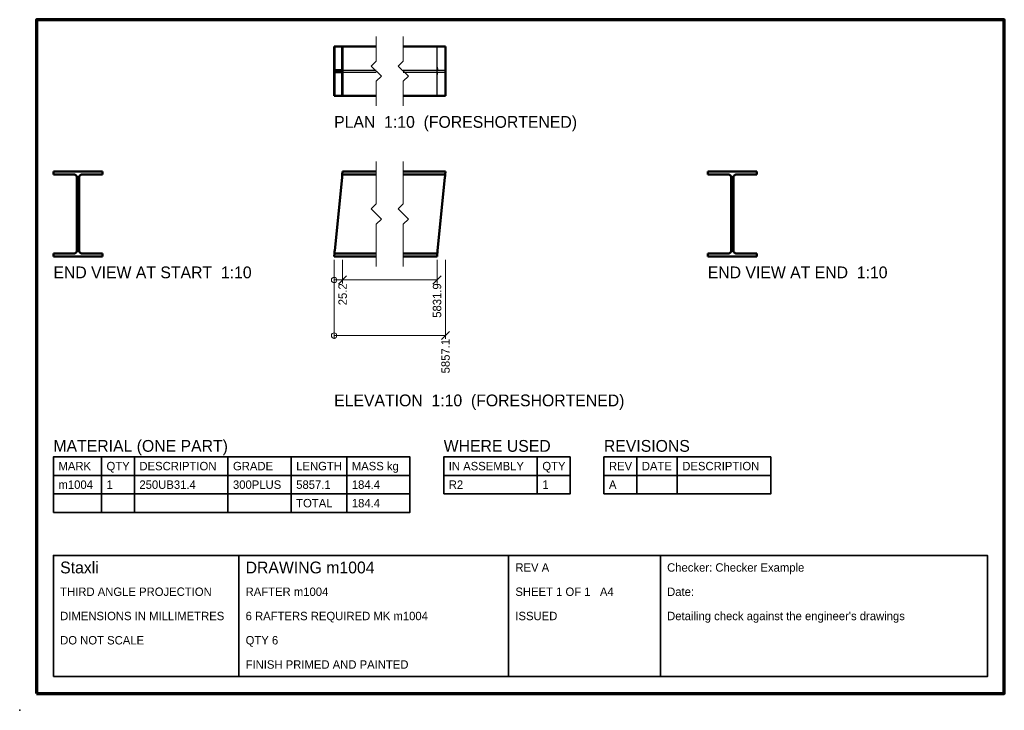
# Model space of a CAD drawing. Header units: millimetres. Extents: x 0 to 292, y 0 to 205.
import ezdxf
from ezdxf.enums import TextEntityAlignment as Align

# ---------------------------------------------------------------- set-up
doc = ezdxf.new("R2010")
doc.units = ezdxf.units.MM
for name, color, linetype, lineweight in [('BORDER', 7, 'Continuous', 70), ('BREAK', 7, 'Continuous', 18), ('DIMENSION', 4, 'Continuous', 18), ('HIDDEN', 3, 'Continuous', 25), ('TEXT', 2, 'Continuous', 25), ('TITLE', 7, 'Continuous', 35), ('VISIBLE', 7, 'Continuous', 50)]:
    doc.layers.add(name, color=color, linetype=linetype, lineweight=lineweight)
doc.layers.add('DIM_NOTES', color=8, linetype='Continuous', plot=False)

msp = doc.modelspace()

# ---------------------------------------------------------------- linework, layer by layer
at = {"layer": 'BORDER'}
msp.add_lwpolyline([(5, 5), (292, 5), (292, 205), (5, 205)], close=True, dxfattribs=at)
at = {"layer": 'BREAK'}
for points in [[(105.766, 179.4), (105.766, 186.7), (107.266, 188.2), (104.266, 191.2), (105.766, 192.7), (105.766, 200)], [(113.766, 179.4), (113.766, 186.7), (115.266, 188.2), (112.266, 191.2), (113.766, 192.7), (113.766, 200)], [(105.766, 131.74), (105.766, 144.32), (107.266, 145.82), (104.266, 148.82), (105.766, 150.32), (105.766, 162.9)], [(113.766, 131.74), (113.766, 144.32), (115.266, 145.82), (112.266, 148.82), (113.766, 150.32), (113.766, 162.9)]]:
    msp.add_lwpolyline(points, dxfattribs=at)
at = {"layer": 'DIM_NOTES'}
msp.add_point((0, 0), dxfattribs=at)
msp.add_point((0, 0), dxfattribs=at)
msp.add_point((0, 0), dxfattribs=at)
at = {"layer": 'DIMENSION'}
for points in [[(93.25, 133.74), (93.25, 110.24)], [(93.25, 133.74), (93.25, 126.74)], [(95.766, 133.74), (95.766, 126.74)], [(123.766, 133.74), (123.766, 126.74)], [(126.282, 133.74), (126.282, 110.24)], [(94.566, 126.54), (96.966, 128.94)], [(122.566, 126.54), (124.966, 128.94)], [(93.25, 127.74), (123.766, 127.74)], [(93.25, 111.24), (126.282, 111.24)], [(125.082, 110.04), (127.482, 112.44)]]:
    msp.add_lwpolyline(points, dxfattribs=at)
for centre in [(93.25, 127.74), (93.25, 111.24)]:
    msp.add_circle(centre, 0.8, dxfattribs=at)
at = {"layer": 'HIDDEN'}
for points in [[(93.25, 197), (105.766, 197)], [(95.68, 197), (105.766, 197)], [(113.766, 197), (123.766, 197)], [(113.766, 197), (123.852, 197)], [(113.766, 197), (126.196, 197)], [(123.766, 182.4), (123.766, 197)], [(123.766, 197), (123.852, 197)], [(123.852, 190.895), (123.852, 197)], [(126.196, 190.895), (126.196, 197)], [(126.196, 197), (126.282, 197)], [(95.591, 190.005), (105.766, 190.005)], [(113.766, 190.005), (123.941, 190.005)], [(113.766, 190.005), (126.107, 190.005)], [(123.852, 190.895), (123.854, 190.722), (123.859, 190.555), (123.867, 190.401), (123.878, 190.266), (123.892, 190.156), (123.907, 190.074), (123.924, 190.023), (123.941, 190.005)], [(123.941, 190.005), (126.107, 190.005)], [(126.107, 190.005), (126.124, 190.023), (126.141, 190.074), (126.156, 190.156), (126.17, 190.266), (126.181, 190.401), (126.189, 190.555), (126.194, 190.722), (126.196, 190.895)], [(93.425, 189.395), (105.766, 189.395)], [(95.591, 189.395), (105.766, 189.395)], [(113.766, 189.395), (123.941, 189.395)], [(113.766, 189.395), (126.107, 189.395)], [(123.852, 188.505), (123.854, 188.678), (123.859, 188.845), (123.867, 188.999), (123.878, 189.134), (123.892, 189.244), (123.907, 189.326), (123.924, 189.377), (123.941, 189.395)], [(123.852, 182.4), (123.852, 188.505)], [(123.941, 189.395), (126.107, 189.395)], [(126.107, 189.395), (126.124, 189.377), (126.141, 189.326), (126.156, 189.244), (126.17, 189.134), (126.181, 188.999), (126.189, 188.845), (126.194, 188.678), (126.196, 188.505)], [(126.196, 182.4), (126.196, 188.505)], [(93.25, 182.4), (105.766, 182.4)], [(95.68, 182.4), (105.766, 182.4)], [(113.766, 182.4), (123.766, 182.4)], [(113.766, 182.4), (123.852, 182.4)], [(113.766, 182.4), (126.196, 182.4)], [(123.766, 182.4), (123.852, 182.4)], [(126.196, 182.4), (126.282, 182.4)]]:
    msp.add_lwpolyline(points, dxfattribs=at)
at = {"layer": 'TITLE'}
for points in [[(10, 58.74), (115.75, 58.74), (115.75, 75.24), (10, 75.24)], [(125.75, 64.24), (163.25, 64.24), (163.25, 75.24), (125.75, 75.24)], [(173.25, 64.24), (222.75, 64.24), (222.75, 75.24), (173.25, 75.24)], [(10, 10), (287, 10), (287, 46), (10, 46)]]:
    msp.add_lwpolyline(points, close=True, dxfattribs=at)
for points in [[(24.25, 58.74), (24.25, 75.24)], [(34, 58.74), (34, 75.24)], [(61.75, 58.74), (61.75, 75.24)], [(80.5, 58.74), (80.5, 75.24)], [(97, 58.74), (97, 75.24)], [(153.5, 64.24), (153.5, 75.24)], [(183, 64.24), (183, 75.24)], [(195, 64.24), (195, 75.24)], [(10, 69.74), (115.75, 69.74)], [(125.75, 69.74), (163.25, 69.74)], [(173.25, 69.74), (222.75, 69.74)], [(10, 64.24), (115.75, 64.24)], [(65, 10), (65, 46)], [(145, 10), (145, 46)], [(190, 10), (190, 46)]]:
    msp.add_lwpolyline(points, dxfattribs=at)
at = {"layer": 'VISIBLE'}
for points in [[(93.25, 182.4), (93.25, 197)], [(93.25, 197), (93.336, 197)], [(93.336, 190.895), (93.336, 197)], [(93.336, 197), (95.68, 197)], [(95.68, 190.895), (95.68, 197)], [(95.68, 197), (95.766, 197)], [(95.766, 182.4), (95.766, 197)], [(95.766, 197), (105.766, 197)], [(113.766, 197), (126.282, 197)], [(126.282, 182.4), (126.282, 197)], [(93.336, 190.895), (93.338, 190.722), (93.343, 190.555), (93.351, 190.401), (93.362, 190.266), (93.376, 190.156), (93.391, 190.074), (93.408, 190.023), (93.425, 190.005)], [(93.425, 190.005), (95.591, 190.005)], [(95.591, 190.005), (95.608, 190.023), (95.625, 190.074), (95.64, 190.156), (95.654, 190.266), (95.665, 190.401), (95.673, 190.555), (95.678, 190.722), (95.68, 190.895)], [(93.336, 188.505), (93.338, 188.678), (93.343, 188.845), (93.351, 188.999), (93.362, 189.134), (93.376, 189.244), (93.391, 189.326), (93.408, 189.377), (93.425, 189.395)], [(93.336, 182.4), (93.336, 188.505)], [(93.425, 189.395), (95.591, 189.395)], [(95.591, 189.395), (95.608, 189.377), (95.625, 189.326), (95.64, 189.244), (95.654, 189.134), (95.665, 188.999), (95.673, 188.845), (95.678, 188.678), (95.68, 188.505)], [(95.68, 182.4), (95.68, 188.505)], [(93.25, 182.4), (93.336, 182.4)], [(93.336, 182.4), (95.68, 182.4)], [(95.68, 182.4), (95.766, 182.4)], [(95.766, 182.4), (105.766, 182.4)], [(113.766, 182.4), (126.282, 182.4)], [(10, 159.04), (10, 159.9)], [(10, 159.9), (24.6, 159.9)], [(10, 159.04), (16.105, 159.04)], [(16.105, 159.04), (16.278, 159.022), (16.445, 158.971), (16.599, 158.889), (16.734, 158.779), (16.844, 158.644), (16.926, 158.49), (16.977, 158.323), (16.995, 158.15)], [(16.995, 136.49), (16.995, 158.15)], [(17.605, 158.15), (17.623, 158.323), (17.674, 158.49), (17.756, 158.644), (17.866, 158.779), (18.001, 158.889), (18.155, 158.971), (18.322, 159.022), (18.495, 159.04)], [(17.605, 136.49), (17.605, 158.15)], [(18.495, 159.04), (24.6, 159.04)], [(24.6, 159.04), (24.6, 159.9)], [(93.425, 136.49), (95.591, 158.15)], [(95.591, 158.15), (95.608, 158.323), (95.625, 158.49), (95.64, 158.644), (95.654, 158.779), (95.665, 158.889), (95.673, 158.971), (95.678, 159.022), (95.68, 159.04)], [(95.68, 159.04), (95.766, 159.9)], [(95.68, 159.04), (105.766, 159.04)], [(95.766, 159.9), (105.766, 159.9)], [(113.766, 159.9), (126.282, 159.9)], [(113.766, 159.04), (126.196, 159.04)], [(123.941, 136.49), (126.107, 158.15)], [(126.107, 158.15), (126.124, 158.323), (126.141, 158.49), (126.156, 158.644), (126.17, 158.779), (126.181, 158.889), (126.189, 158.971), (126.194, 159.022), (126.196, 159.04)], [(126.196, 159.04), (126.282, 159.9)], [(204.05, 159.04), (204.05, 159.9)], [(204.05, 159.9), (218.65, 159.9)], [(204.05, 159.04), (210.155, 159.04)], [(210.155, 159.04), (210.328, 159.022), (210.495, 158.971), (210.649, 158.889), (210.784, 158.779), (210.894, 158.644), (210.976, 158.49), (211.027, 158.323), (211.045, 158.15)], [(211.045, 136.49), (211.045, 158.15)], [(211.655, 158.15), (211.673, 158.323), (211.724, 158.49), (211.806, 158.644), (211.916, 158.779), (212.051, 158.889), (212.205, 158.971), (212.372, 159.022), (212.545, 159.04)], [(211.655, 136.49), (211.655, 158.15)], [(212.545, 159.04), (218.65, 159.04)], [(218.65, 159.04), (218.65, 159.9)], [(10, 134.74), (10, 135.6)], [(10, 135.6), (16.105, 135.6)], [(10, 134.74), (24.6, 134.74)], [(16.105, 135.6), (16.278, 135.618), (16.445, 135.669), (16.599, 135.751), (16.734, 135.861), (16.844, 135.996), (16.926, 136.15), (16.977, 136.317), (16.995, 136.49)], [(17.605, 136.49), (17.623, 136.317), (17.674, 136.15), (17.756, 135.996), (17.866, 135.861), (18.001, 135.751), (18.155, 135.669), (18.322, 135.618), (18.495, 135.6)], [(18.495, 135.6), (24.6, 135.6)], [(24.6, 134.74), (24.6, 135.6)], [(93.25, 134.74), (93.336, 135.6)], [(93.25, 134.74), (105.766, 134.74)], [(93.336, 135.6), (93.338, 135.618), (93.343, 135.669), (93.351, 135.751), (93.362, 135.861), (93.376, 135.996), (93.391, 136.15), (93.408, 136.317), (93.425, 136.49)], [(93.336, 135.6), (105.766, 135.6)], [(113.766, 135.6), (123.852, 135.6)], [(113.766, 134.74), (123.766, 134.74)], [(123.766, 134.74), (123.852, 135.6)], [(123.852, 135.6), (123.854, 135.618), (123.859, 135.669), (123.867, 135.751), (123.878, 135.861), (123.892, 135.996), (123.907, 136.15), (123.924, 136.317), (123.941, 136.49)], [(204.05, 134.74), (204.05, 135.6)], [(204.05, 135.6), (210.155, 135.6)], [(204.05, 134.74), (218.65, 134.74)], [(210.155, 135.6), (210.328, 135.618), (210.495, 135.669), (210.649, 135.751), (210.784, 135.861), (210.894, 135.996), (210.976, 136.15), (211.027, 136.317), (211.045, 136.49)], [(211.655, 136.49), (211.673, 136.317), (211.724, 136.15), (211.806, 135.996), (211.916, 135.861), (212.051, 135.751), (212.205, 135.669), (212.372, 135.618), (212.545, 135.6)], [(212.545, 135.6), (218.65, 135.6)], [(218.65, 134.74), (218.65, 135.6)]]:
    msp.add_lwpolyline(points, dxfattribs=at)

# ---------------------------------------------------------------- texts
at = {"layer": 'TEXT'}
for s, height, p in [('PLAN  1:10  (FORESHORTENED)', 3.5, (93.25, 172.9)), ('END VIEW AT START  1:10', 3.5, (10, 128.24)), ('END VIEW AT END  1:10', 3.5, (204.05, 128.24)), ('ELEVATION  1:10  (FORESHORTENED)', 3.5, (93.25, 90.24)), ('MATERIAL (ONE PART)', 3.5, (10, 76.74)), ('WHERE USED', 3.5, (125.75, 76.74)), ('REVISIONS', 3.5, (173.25, 76.74)), ('MARK', 2.5, (11.5, 71.24)), ('QTY', 2.5, (25.75, 71.24)), ('DESCRIPTION', 2.5, (35.5, 71.24)), ('GRADE', 2.5, (63.25, 71.24)), ('LENGTH', 2.5, (82, 71.24)), ('MASS kg', 2.5, (98.5, 71.24)), ('IN ASSEMBLY', 2.5, (127.25, 71.24)), ('QTY', 2.5, (155, 71.24)), ('REV', 2.5, (174.75, 71.24)), ('DATE', 2.5, (184.5, 71.24)), ('DESCRIPTION', 2.5, (196.5, 71.24)), ('m1004', 2.5, (11.5, 65.74)), ('1', 2.5, (25.75, 65.74)), ('250UB31.4', 2.5, (35.5, 65.74)), ('300PLUS', 2.5, (63.25, 65.74)), ('5857.1', 2.5, (82, 65.74)), ('184.4', 2.5, (98.5, 65.74)), ('R2', 2.5, (127.25, 65.74)), ('1', 2.5, (155, 65.74)), ('A', 2.5, (174.75, 65.74)), ('TOTAL', 2.5, (82, 60.24)), ('184.4', 2.5, (98.5, 60.24)), ('Staxli', 3.5, (12, 40.65)), ('DRAWING m1004', 3.5, (67, 40.65)), ('Checker: Checker Example', 2.5, (192, 41.15)), ('REV A', 2.5, (147, 41.15)), ('THIRD ANGLE PROJECTION', 2.5, (12, 33.95)), ('RAFTER m1004', 2.5, (67, 33.95)), ('SHEET 1 OF 1   A4', 2.5, (147, 33.95)), ('Date:', 2.5, (192, 33.95)), ('DIMENSIONS IN MILLIMETRES', 2.5, (12, 26.75)), ('6 RAFTERS REQUIRED MK m1004', 2.5, (67, 26.75)), ('ISSUED', 2.5, (147, 26.75)), ("Detailing check against the engineer's drawings", 2.5, (192, 26.75)), ('DO NOT SCALE', 2.5, (12, 19.55)), ('QTY 6', 2.5, (67, 19.55)), ('FINISH PRIMED AND PAINTED', 2.5, (67, 12.35))]:
    msp.add_text(s, height=height, dxfattribs=at).set_placement(p)
for s, p in [('25.2', (97.016, 126.74)), ('5831.9', (125.016, 126.74)), ('5857.1', (127.532, 110.24))]:
    msp.add_text(s, height=2.5, rotation=90, dxfattribs=at).set_placement(p, align=Align.RIGHT)

doc.saveas('drawing.dxf')
